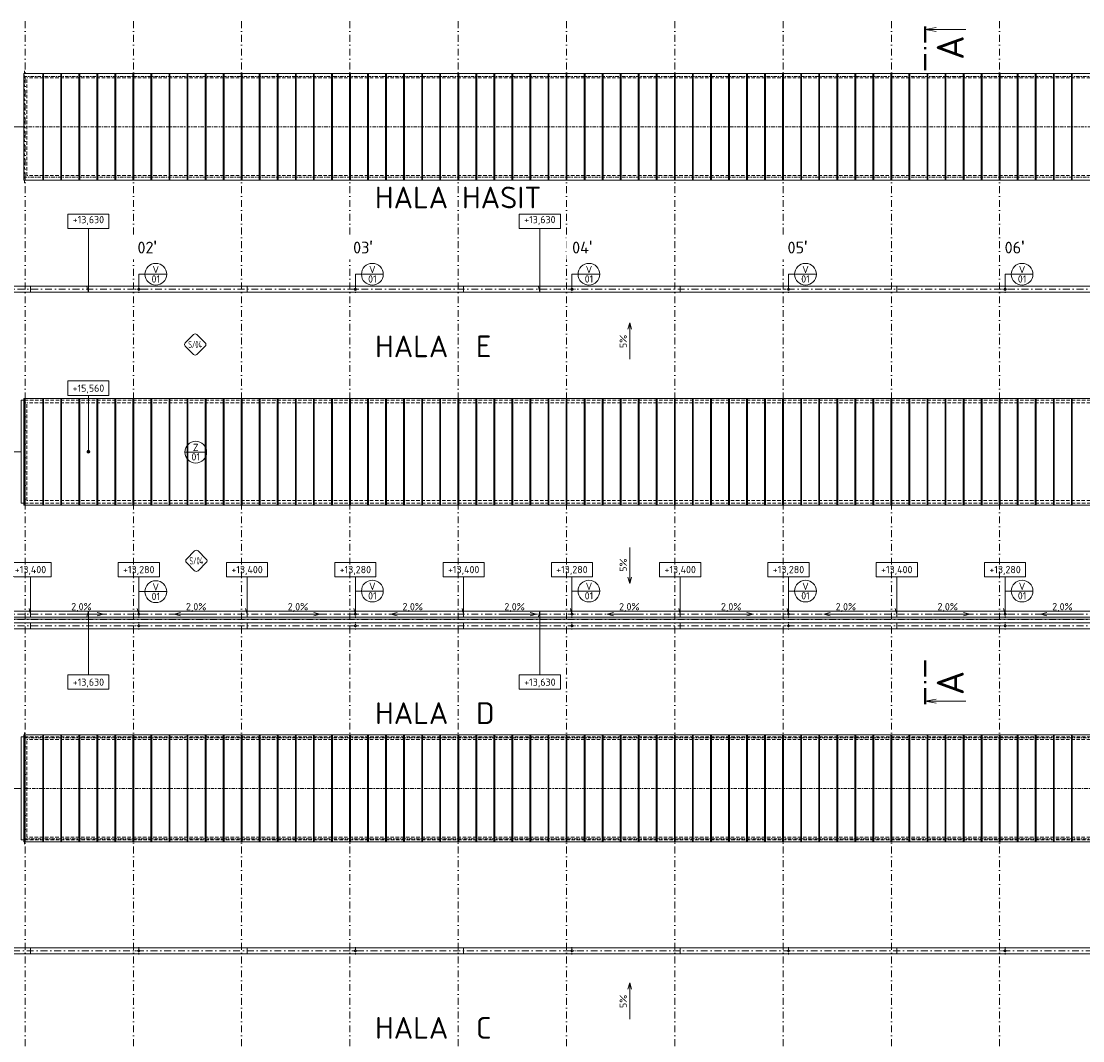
# Model space of a CAD drawing. Header units: millimetres. Extents: x -916886 to 3713765, y -2985421 to 1675785.
# Tile 91 of 256: x 11786 to 70605, y 208314 to 264800. Entities that reach past the tile are written whole.
import ezdxf
from ezdxf.enums import TextEntityAlignment as Align

# ---------------------------------------------------------------- set-up
doc = ezdxf.new("R2010")
doc.units = ezdxf.units.MM
for name, pattern in [('CENTERX2', [101.6, 63.5, -12.7, 12.7, -12.7]), ('DASHDOT', [25.4, 12.7, -6.35, 0, -6.35]), ('ČÁRKOVANÁ', [19.05, 12.7, -6.35])]:
    doc.linetypes.add(name, pattern=pattern)
for name, color, linetype, lineweight in [('A99_N_kce-pohl', 1, 'Continuous', 9), ('A99_N_koty-vysk', 160, 'Continuous', 9), ('A99_N_txt-popis-200', 240, 'Continuous', 5), ('A99_N_znaceni 200', 5, 'Continuous', 5), ('A99_S_kce-demolice', 30, 'Continuous', 20), ('A99_S_kce-pohl', 7, 'Continuous', 5), ('A99_S_osy', 1, 'CENTERX2', 5)]:
    doc.layers.add(name, color=color, linetype=linetype, lineweight=lineweight)
doc.styles.add('A99_kota', font='isocpeur.ttf', dxfattribs={"height": 2})
doc.styles.add('A99_popis', font='isocpeur.ttf')
doc.styles.add('ad_popis 100', font='isocpeur.ttf', dxfattribs={"height": 200})

# ---------------------------------------------------------------- blocks, each defined once
blk = doc.blocks.new('*U51')
at = {"color": 0, "linetype": 'ByBlock'}
blk.add_line((5.7, -4), (5.7, -19.6), dxfattribs=at)
blk.add_lwpolyline([(0, -4), (11.4, -4), (11.4, 0), (0, 0)], close=True, dxfattribs=at)
at = {"color": 0, "linetype": 'ByBlock', "ltscale": 200, "const_width": 0.5}
blk.add_lwpolyline([(5.7, -19.85, -1), (5.7, -19.35, -1)], format="xyb", close=True, dxfattribs=at)
at = {"color": 0, "linetype": 'ByBlock', "style": 'A99_kota'}
for tag, p in [('VYSKA', (5.7, -2.24)), ('VYSKA_POPIS1', (5.7, -6.04)), ('VYSKA_POPIS2', (5.9, -9.54)), ('VYSKA_POPIS3', (5.9, -13.04))]:
    blk.add_attdef(tag, text='', height=2, dxfattribs=at).set_placement(p, align=Align.MIDDLE)
blk = doc.blocks.new('*U64')
at = {"color": 0, "linetype": 'ByBlock'}
for p, q in [((5.7, -4), (5.7, -14.35)), ((5.7, -14.35), (5.29, -12.8))]:
    blk.add_line(p, q, dxfattribs=at)
blk.add_lwpolyline([(0, -4), (11.4, -4), (11.4, 0), (0, 0)], close=True, dxfattribs=at)
at = {"color": 0, "linetype": 'ByBlock', "style": 'A99_kota'}
for tag, p in [('VYSKA', (5.7, -2.24)), ('VYSKA_POPIS1', (5.7, -6.04)), ('VYSKA_POPIS2', (5.9, -9.54)), ('VYSKA_POPIS3', (5.9, -13.04))]:
    blk.add_attdef(tag, text='', height=2, dxfattribs=at).set_placement(p, align=Align.MIDDLE)
blk = doc.blocks.new('*U496')
at = {"color": 0, "linetype": 'ByBlock'}
for p, q in [((5.7, 17.65), (5.29, 16.1)), ((5.7, 0), (5.7, 17.65))]:
    blk.add_line(p, q, dxfattribs=at)
blk.add_lwpolyline([(0, -4), (11.4, -4), (11.4, 0), (0, 0)], close=True, dxfattribs=at)
at = {"color": 0, "linetype": 'ByBlock', "style": 'A99_kota'}
for tag, p in [('VYSKA', (5.7, -2.24)), ('VYSKA_POPIS1', (5.7, -6.04)), ('VYSKA_POPIS2', (5.9, -9.54)), ('VYSKA_POPIS3', (5.9, -13.04))]:
    blk.add_attdef(tag, text='', height=2, dxfattribs=at).set_placement(p, align=Align.MIDDLE)
blk = doc.blocks.new('*U96')
at = {"color": 0}
for p, q in [((-0.72, 4.14), (-4.15, 0.71)), ((4.14, 0.71), (0.71, 4.14)), ((-4.15, -0.72), (-0.72, -4.15)), ((0.71, -4.15), (4.14, -0.72))]:
    blk.add_line(p, q, dxfattribs=at)
for centre, start, end in [((0, 3.42), 45, 135), ((-3.43, 0), 135, 225), ((3.42, 0), 315, 45), ((0, -3.43), 225, 315)]:
    blk.add_arc(centre, 1.01, start, end, dxfattribs=at)
at = {"color": 0, "linetype": 'ByBlock', "style": 'A99_popis', "width": 0.953108}
blk.add_attdef('SKLADBA', text='', height=3, rotation=0.0103, dxfattribs=at).set_placement((-2.86, -1.51), (2.86, -1.5), align=Align.FIT)
blk = doc.blocks.new('*U20')
at = {"color": 0, "linetype": 'ByBlock'}
blk.add_line((-3.02, 0), (3.02, 0), dxfattribs=at)
blk.add_circle((0, 0), 3.02, dxfattribs=at)
at = {"color": 0, "linetype": 'ByBlock', "style": 'A99_popis'}
for tag, p in [('KATEGORIE', (0, 1.31)), ('PRVEK', (0, -1.3))]:
    blk.add_attdef(tag, text='', height=2, dxfattribs=at).set_placement(p, align=Align.MIDDLE_CENTER)
blk = doc.blocks.new('*U520')
at = {"color": 0, "linetype": 'ByBlock'}
for p, q in [((-11.27, 0), (-11.27, -11.25)), ((174.74, 0), (174.74, -11.25))]:
    blk.add_line(p, q, dxfattribs=at)
at = {"color": 0, "linetype": 'ByBlock', "const_width": 0.63}
for points in [[(-12.15, 0), (-7.65, 0)], [(-6.39, 0), (-5.76, 0)], [(-4.5, 0), (0, 0)], [(167.98, 0), (163.48, 0)], [(169.87, 0), (169.24, 0)], [(175.62, 0), (171.13, 0)]]:
    blk.add_lwpolyline(points, dxfattribs=at)
at = {"color": 0, "linetype": 'ByBlock'}
for points in [[(-11.82, -3.1), (-11.27, 0), (-10.72, -3.1)], [(175.29, -3.1), (174.74, 0), (174.2, -3.1)]]:
    blk.add_lwpolyline(points, dxfattribs=at)
at = {"color": 0, "linetype": 'ByBlock', "style": 'A99_popis'}
blk.add_attdef('OZNŘ_1K', (-9.63, -10.73), '', height=5, dxfattribs=at)
at = {"color": 0, "linetype": 'ByBlock', "style": 'A99_popis', "flags": 12}
blk.add_attdef('OZNŘ_2K', text='', height=5, dxfattribs=at).set_placement((173.11, -10.73), align=Align.RIGHT)

msp = doc.modelspace()

# ---------------------------------------------------------------- linework, layer by layer
at = {"layer": 'A99_N_kce-pohl', "linetype": 'Continuous', "lineweight": 5}
for p, q in [((12005, 237995), (12005, 243905)), ((12975, 237995), (12975, 243905)), ((13025, 237995), (13025, 243905)), ((13975, 237995), (13975, 243905)), ((14025, 237995), (14025, 243905)), ((14975, 237995), (14975, 243905)), ((15025, 237995), (15025, 243905)), ((15975, 237995), (15975, 243905)), ((16025, 237995), (16025, 243905)), ((16975, 237995), (16975, 243905)), ((17025, 237995), (17025, 243905)), ((17975, 237995), (17975, 243905)), ((18025, 237995), (18025, 243905)), ((18975, 237995), (18975, 243905)), ((19025, 237995), (19025, 243905)), ((19975, 237995), (19975, 243905)), ((20025, 237995), (20025, 243905)), ((20975, 237995), (20975, 243905)), ((21025, 237995), (21025, 243905)), ((21975, 237995), (21975, 243905)), ((22025, 237995), (22025, 243905)), ((22975, 237995), (22975, 243905)), ((23025, 237995), (23025, 243905)), ((23975, 237995), (23975, 243905)), ((24025, 237995), (24025, 243905)), ((24975, 237995), (24975, 243905)), ((25025, 237995), (25025, 243905)), ((25975, 237995), (25975, 243905)), ((26025, 237995), (26025, 243905)), ((26975, 237995), (26975, 243905)), ((27025, 237995), (27025, 243905)), ((27975, 237995), (27975, 243905)), ((28025, 237995), (28025, 243905)), ((28975, 237995), (28975, 243905)), ((29025, 237995), (29025, 243905)), ((29975, 237995), (29975, 243905)), ((30025, 237995), (30025, 243905)), ((30975, 237995), (30975, 243905)), ((31025, 237995), (31025, 243905)), ((31975, 237995), (31975, 243905)), ((32025, 237995), (32025, 243905)), ((32975, 237995), (32975, 243905)), ((33025, 237995), (33025, 243905)), ((33975, 237995), (33975, 243905)), ((34025, 237995), (34025, 243905)), ((34975, 237995), (34975, 243905)), ((35025, 237995), (35025, 243905)), ((35975, 237995), (35975, 243905)), ((36025, 237995), (36025, 243905)), ((36975, 237995), (36975, 243905)), ((37025, 237995), (37025, 243905)), ((37975, 237995), (37975, 243905)), ((38025, 237995), (38025, 243905)), ((38975, 237995), (38975, 243905)), ((39025, 237995), (39025, 243905)), ((39975, 237995), (39975, 243905)), ((40025, 237995), (40025, 243905)), ((40975, 237995), (40975, 243905)), ((41025, 237995), (41025, 243905)), ((41975, 237995), (41975, 243905)), ((42025, 237995), (42025, 243905)), ((42975, 237995), (42975, 243905)), ((43025, 237995), (43025, 243905)), ((43975, 237995), (43975, 243905)), ((44025, 237995), (44025, 243905)), ((44975, 237995), (44975, 243905)), ((45025, 237995), (45025, 243905)), ((45975, 237995), (45975, 243905)), ((46025, 237995), (46025, 243905)), ((46975, 237995), (46975, 243905)), ((47025, 237995), (47025, 243905)), ((47975, 237995), (47975, 243905)), ((48025, 237995), (48025, 243905)), ((48975, 237995), (48975, 243905)), ((49025, 237995), (49025, 243905)), ((49975, 237995), (49975, 243905)), ((50025, 237995), (50025, 243905)), ((50975, 237995), (50975, 243905)), ((51025, 237995), (51025, 243905)), ((51975, 237995), (51975, 243905)), ((52025, 237995), (52025, 243905)), ((52975, 237995), (52975, 243905)), ((53025, 237995), (53025, 243905)), ((53975, 237995), (53975, 243905)), ((54025, 237995), (54025, 243905)), ((54975, 237995), (54975, 243905)), ((55025, 237995), (55025, 243905)), ((55975, 237995), (55975, 243905)), ((56025, 237995), (56025, 243905)), ((56975, 237995), (56975, 243905)), ((57025, 237995), (57025, 243905)), ((57975, 237995), (57975, 243905)), ((58025, 237995), (58025, 243905)), ((58975, 237995), (58975, 243905)), ((59025, 237995), (59025, 243905)), ((59975, 237995), (59975, 243905)), ((60025, 237995), (60025, 243905)), ((60975, 237995), (60975, 243905)), ((61025, 237995), (61025, 243905)), ((61975, 237995), (61975, 243905)), ((62025, 237995), (62025, 243905)), ((62975, 237995), (62975, 243905)), ((63025, 237995), (63025, 243905)), ((63975, 237995), (63975, 243905)), ((64025, 237995), (64025, 243905)), ((64975, 237995), (64975, 243905)), ((65025, 237995), (65025, 243905)), ((65975, 237995), (65975, 243905)), ((66025, 237995), (66025, 243905)), ((66975, 237995), (66975, 243905)), ((67025, 237995), (67025, 243905)), ((67975, 237995), (67975, 243905)), ((68025, 237995), (68025, 243905)), ((68975, 237995), (68975, 243905)), ((69025, 237995), (69025, 243905)), ((69975, 237995), (69975, 243905)), ((70025, 237995), (70025, 243905))]:
    msp.add_line(p, q, dxfattribs=at)
at = {"layer": 'A99_N_kce-pohl', "color": 7, "linetype": 'Continuous', "lineweight": 9}
for p, q in [((12005, 219345), (12005, 225255)), ((12975, 219345), (12975, 225255)), ((13025, 219345), (13025, 225255)), ((13975, 219345), (13975, 225255)), ((14025, 219345), (14025, 225255)), ((14975, 219345), (14975, 225255)), ((15025, 219345), (15025, 225255)), ((15975, 219345), (15975, 225255)), ((16025, 219345), (16025, 225255)), ((16975, 219345), (16975, 225255)), ((17025, 219345), (17025, 225255)), ((17975, 219345), (17975, 225255)), ((18025, 219345), (18025, 225255)), ((18975, 219345), (18975, 225255)), ((19025, 219345), (19025, 225255)), ((19975, 219345), (19975, 225255)), ((20025, 219345), (20025, 225255)), ((20975, 219345), (20975, 225255)), ((21025, 219345), (21025, 225255)), ((21975, 219345), (21975, 225255)), ((22025, 219345), (22025, 225255)), ((22975, 219345), (22975, 225255)), ((23025, 219345), (23025, 225255)), ((23975, 219345), (23975, 225255)), ((24025, 219345), (24025, 225255)), ((24975, 219345), (24975, 225255)), ((25025, 219345), (25025, 225255)), ((25975, 219345), (25975, 225255)), ((26025, 219345), (26025, 225255)), ((26975, 219345), (26975, 225255)), ((27025, 219345), (27025, 225255)), ((27975, 219345), (27975, 225255)), ((28025, 219345), (28025, 225255)), ((28975, 219345), (28975, 225255)), ((29025, 219345), (29025, 225255)), ((29975, 219345), (29975, 225255)), ((30025, 219345), (30025, 225255)), ((30975, 219345), (30975, 225255)), ((31025, 219345), (31025, 225255)), ((31975, 219345), (31975, 225255)), ((32025, 219345), (32025, 225255)), ((32975, 219345), (32975, 225255)), ((33025, 219345), (33025, 225255)), ((33975, 219345), (33975, 225255)), ((34025, 219345), (34025, 225255)), ((34975, 219345), (34975, 225255)), ((35025, 219345), (35025, 225255)), ((35975, 219345), (35975, 225255)), ((36025, 219345), (36025, 225255)), ((36975, 219345), (36975, 225255)), ((37025, 219345), (37025, 225255)), ((37975, 219345), (37975, 225255)), ((38025, 219345), (38025, 225255)), ((38975, 219345), (38975, 225255)), ((39025, 219345), (39025, 225255)), ((39975, 219345), (39975, 225255)), ((40025, 219345), (40025, 225255)), ((40975, 219345), (40975, 225255)), ((41025, 219345), (41025, 225255)), ((41975, 219345), (41975, 225255)), ((42025, 219345), (42025, 225255)), ((42975, 219345), (42975, 225255)), ((43025, 219345), (43025, 225255)), ((43975, 219345), (43975, 225255)), ((44025, 219345), (44025, 225255)), ((44975, 219345), (44975, 225255)), ((45025, 219345), (45025, 225255)), ((45975, 219345), (45975, 225255)), ((46025, 219345), (46025, 225255)), ((46975, 219345), (46975, 225255)), ((47025, 219345), (47025, 225255)), ((47975, 219345), (47975, 225255)), ((48025, 219345), (48025, 225255)), ((48975, 219345), (48975, 225255)), ((49025, 219345), (49025, 225255)), ((49975, 219345), (49975, 225255)), ((50025, 219345), (50025, 225255)), ((50975, 219345), (50975, 225255)), ((51025, 219345), (51025, 225255)), ((51975, 219345), (51975, 225255)), ((52025, 219345), (52025, 225255)), ((52975, 219345), (52975, 225255)), ((53025, 219345), (53025, 225255)), ((53975, 219345), (53975, 225255)), ((54025, 219345), (54025, 225255)), ((54975, 219345), (54975, 225255)), ((55025, 219345), (55025, 225255)), ((55975, 219345), (55975, 225255)), ((56025, 219345), (56025, 225255)), ((56975, 219345), (56975, 225255)), ((57025, 219345), (57025, 225255)), ((57975, 219345), (57975, 225255)), ((58025, 219345), (58025, 225255)), ((58975, 219345), (58975, 225255)), ((59025, 219345), (59025, 225255)), ((59975, 219345), (59975, 225255)), ((60025, 219345), (60025, 225255)), ((60975, 219345), (60975, 225255)), ((61025, 219345), (61025, 225255)), ((61975, 219345), (61975, 225255)), ((62025, 219345), (62025, 225255)), ((62975, 219345), (62975, 225255)), ((63025, 219345), (63025, 225255)), ((63975, 219345), (63975, 225255)), ((64025, 219345), (64025, 225255)), ((64975, 219345), (64975, 225255)), ((65025, 219345), (65025, 225255)), ((65975, 219345), (65975, 225255)), ((66025, 219345), (66025, 225255)), ((66975, 219345), (66975, 225255)), ((67025, 219345), (67025, 225255)), ((67975, 219345), (67975, 225255)), ((68025, 219345), (68025, 225255)), ((68975, 219345), (68975, 225255)), ((69025, 219345), (69025, 225255)), ((69975, 219345), (69975, 225255)), ((70025, 219345), (70025, 225255))]:
    msp.add_line(p, q, dxfattribs=at)
at = {"layer": 'A99_N_kce-pohl', "linetype": 'Continuous', "ltscale": 25}
for points in [[(150690, 250115), (150690, 249785), (6000, 249785), (6000, 250115)], [(150690, 231785), (150690, 232115), (6000, 232115), (6000, 231785)]]:
    msp.add_lwpolyline(points, close=True, dxfattribs=at)
at = {"layer": 'A99_N_kce-pohl', "color": 1, "linetype": 'Continuous', "lineweight": 5}
for points in [[(12300, 249775), (12300, 250105)], [(24300, 249775), (24300, 250105)], [(36300, 249775), (36300, 250105)], [(48300, 249775), (48300, 250105)], [(60300, 249775), (60300, 250105)], [(12300, 231775), (12300, 232105)], [(24300, 231775), (24300, 232105)], [(36300, 231775), (36300, 232105)], [(48300, 231775), (48300, 232105)], [(60300, 231775), (60300, 232105)]]:
    msp.add_lwpolyline(points, dxfattribs=at)
at = {"layer": 'A99_N_kce-pohl', "linetype": 'DASHDOT', "lineweight": 5, "ltscale": 5}
for points in [[(18300, 249750), (18300, 250150)], [(30300, 249750), (30300, 250150)], [(42300, 249750), (42300, 250150)], [(54300, 249750), (54300, 250150)], [(66300, 249750), (66300, 250150)], [(18100, 249950), (18500, 249950)], [(30100, 249950), (30500, 249950)], [(42100, 249950), (42500, 249950)], [(54100, 249950), (54500, 249950)], [(66100, 249950), (66500, 249950)], [(18100, 231950), (18500, 231950)], [(18300, 231750), (18300, 232150)], [(30100, 231950), (30500, 231950)], [(30300, 231750), (30300, 232150)], [(42100, 231950), (42500, 231950)], [(42300, 231750), (42300, 232150)], [(54100, 231950), (54500, 231950)], [(54300, 231750), (54300, 232150)], [(66100, 231950), (66500, 231950)], [(66300, 231750), (66300, 232150)]]:
    msp.add_lwpolyline(points, dxfattribs=at)
at = {"layer": 'A99_N_kce-pohl', "linetype": 'ČÁRKOVANÁ', "lineweight": 5, "ltscale": 15}
for points in [[(144760, 243805), (11790, 243805)], [(144450, 243655.3), (12100, 243655.3)], [(12100, 238244.7), (12100, 243655.3)], [(144450, 238244.7), (12100, 238244.7)], [(144760, 238095), (11790, 238095)]]:
    msp.add_lwpolyline(points, dxfattribs=at)
at = {"layer": 'A99_N_kce-pohl', "linetype": 'Continuous', "lineweight": 5}
for points in [[(11790, 238095), (11790, 243805)], [(11955, 237995), (11955, 243905)], [(12975, 241325), (12975, 241145)], [(13025, 241325), (13025, 241145)], [(13975, 241325), (13975, 241145)], [(14025, 241325), (14025, 241145)], [(15975, 241325), (15975, 241145)], [(16025, 241325), (16025, 241145)], [(17975, 241320), (17975, 241140)], [(18025, 241320), (18025, 241140)], [(18975, 241325), (18975, 241145)], [(19025, 241325), (19025, 241145)], [(19975, 241325), (19975, 241145)], [(20025, 241325), (20025, 241145)], [(20975, 241325), (20975, 241145)], [(21025, 241325), (21025, 241145)], [(21975, 241325), (21975, 241145)], [(22025, 241325), (22025, 241145)], [(22975, 241325), (22975, 241145)], [(23025, 241325), (23025, 241145)], [(23975, 241325), (23975, 241145)], [(24025, 241325), (24025, 241145)], [(24975, 241325), (24975, 241145)], [(25025, 241325), (25025, 241145)], [(25975, 241325), (25975, 241145)], [(26025, 241325), (26025, 241145)], [(26975, 241325), (26975, 241145)], [(27025, 241325), (27025, 241145)], [(27975, 241325), (27975, 241145)], [(28025, 241325), (28025, 241145)], [(28975, 241325), (28975, 241145)], [(29025, 241325), (29025, 241145)], [(29975, 241325), (29975, 241145)], [(30025, 241325), (30025, 241145)], [(30975, 241325), (30975, 241145)], [(31025, 241325), (31025, 241145)], [(31975, 241325), (31975, 241145)], [(32025, 241325), (32025, 241145)], [(32975, 241325), (32975, 241145)], [(33025, 241325), (33025, 241145)], [(33975, 241325), (33975, 241145)], [(34025, 241325), (34025, 241145)], [(34975, 241325), (34975, 241145)], [(35025, 241325), (35025, 241145)], [(35975, 241325), (35975, 241145)], [(36025, 241325), (36025, 241145)], [(36975, 241325), (36975, 241145)], [(37025, 241325), (37025, 241145)], [(37975, 241325), (37975, 241145)], [(38025, 241325), (38025, 241145)], [(38975, 241325), (38975, 241145)], [(39025, 241325), (39025, 241145)], [(39975, 241325), (39975, 241145)], [(40025, 241325), (40025, 241145)], [(40975, 241325), (40975, 241145)], [(41025, 241325), (41025, 241145)], [(41975, 241325), (41975, 241145)], [(42025, 241325), (42025, 241145)], [(42975, 241325), (42975, 241145)], [(43025, 241325), (43025, 241145)], [(43975, 241325), (43975, 241145)], [(44025, 241325), (44025, 241145)], [(44975, 241325), (44975, 241145)], [(45025, 241325), (45025, 241145)], [(45975, 241325), (45975, 241145)], [(46025, 241325), (46025, 241145)], [(46975, 241325), (46975, 241145)], [(47025, 241325), (47025, 241145)], [(47975, 241325), (47975, 241145)], [(48025, 241325), (48025, 241145)], [(48975, 241325), (48975, 241145)], [(49025, 241325), (49025, 241145)], [(49975, 241325), (49975, 241145)], [(50025, 241325), (50025, 241145)], [(50975, 241325), (50975, 241145)], [(51025, 241325), (51025, 241145)], [(51975, 241325), (51975, 241145)], [(52025, 241325), (52025, 241145)], [(52975, 241325), (52975, 241145)], [(53025, 241325), (53025, 241145)], [(53975, 241325), (53975, 241145)], [(54025, 241325), (54025, 241145)], [(54975, 241325), (54975, 241145)], [(55025, 241325), (55025, 241145)], [(55975, 241325), (55975, 241145)], [(56025, 241325), (56025, 241145)], [(56975, 241325), (56975, 241145)], [(57025, 241325), (57025, 241145)], [(57975, 241325), (57975, 241145)], [(58025, 241325), (58025, 241145)], [(58975, 241325), (58975, 241145)], [(59025, 241325), (59025, 241145)], [(59975, 241325), (59975, 241145)], [(60025, 241325), (60025, 241145)], [(60975, 241325), (60975, 241145)], [(61025, 241325), (61025, 241145)], [(61975, 241325), (61975, 241145)], [(62025, 241325), (62025, 241145)], [(62975, 241325), (62975, 241145)], [(63025, 241325), (63025, 241145)], [(63975, 241325), (63975, 241145)], [(64025, 241325), (64025, 241145)], [(64975, 241325), (64975, 241145)], [(65025, 241325), (65025, 241145)], [(65975, 241325), (65975, 241145)], [(66025, 241325), (66025, 241145)], [(66975, 241325), (66975, 241145)], [(67025, 241325), (67025, 241145)], [(67975, 241325), (67975, 241145)], [(68025, 241325), (68025, 241145)], [(68975, 241325), (68975, 241145)], [(69025, 241325), (69025, 241145)], [(69975, 241325), (69975, 241145)], [(70025, 241325), (70025, 241145)], [(11790, 240950), (5860, 240950)]]:
    msp.add_lwpolyline(points, dxfattribs=at)
msp.add_lwpolyline([(11930, 243905), (144620, 243905), (144620, 237995), (11930, 237995)], close=True, dxfattribs=at)
at = {"layer": 'A99_N_kce-pohl', "linetype": 'ČÁRKOVANÁ', "lineweight": 5, "ltscale": 3}
for points in [[(14975, 241325), (14975, 241145)], [(15025, 241325), (15025, 241145)], [(16975, 241325), (16975, 241145)], [(17025, 241325), (17025, 241145)]]:
    msp.add_lwpolyline(points, dxfattribs=at)
at = {"layer": 'A99_N_kce-pohl', "color": 7, "linetype": 'Continuous', "ltscale": 25}
for points in [[(138440, 231135), (138440, 231465), (6000, 231465), (6000, 231135)], [(150690, 213135), (150690, 213465), (6000, 213465), (6000, 213135)]]:
    msp.add_lwpolyline(points, close=True, dxfattribs=at)
at = {"layer": 'A99_N_kce-pohl', "color": 7, "linetype": 'Continuous', "lineweight": 5}
for points in [[(12300, 231135), (12300, 231465)], [(24300, 231135), (24300, 231465)], [(36300, 231135), (36300, 231465)], [(36300, 231135), (36300, 231465)], [(48300, 231135), (48300, 231465)], [(60300, 231135), (60300, 231465)], [(12300, 213135), (12300, 213465)], [(24300, 213135), (24300, 213465)], [(36300, 213135), (36300, 213465)], [(36300, 213135), (36300, 213465)], [(48300, 213135), (48300, 213465)], [(60300, 213135), (60300, 213465)]]:
    msp.add_lwpolyline(points, dxfattribs=at)
at = {"layer": 'A99_N_kce-pohl', "color": 7, "linetype": 'DASHDOT', "lineweight": 5, "ltscale": 5}
for points in [[(18100, 231300), (18500, 231300)], [(18300, 231100), (18300, 231500)], [(30100, 231300), (30500, 231300)], [(30300, 231100), (30300, 231500)], [(42100, 231300), (42500, 231300)], [(42300, 231100), (42300, 231500)], [(54100, 231300), (54500, 231300)], [(54300, 231100), (54300, 231500)], [(66100, 231300), (66500, 231300)], [(66300, 231100), (66300, 231500)], [(18100, 213300), (18500, 213300)], [(18300, 213100), (18300, 213500)], [(30100, 213300), (30500, 213300)], [(30300, 213100), (30300, 213500)], [(42100, 213300), (42500, 213300)], [(42300, 213100), (42300, 213500)], [(54100, 213300), (54500, 213300)], [(54300, 213100), (54300, 213500)], [(66100, 213300), (66500, 213300)], [(66300, 213100), (66300, 213500)]]:
    msp.add_lwpolyline(points, dxfattribs=at)
at = {"layer": 'A99_N_kce-pohl', "color": 7, "linetype": 'ČÁRKOVANÁ', "lineweight": 9, "ltscale": 15}
for points in [[(132760, 225155), (11790, 225155)], [(132450, 225005.3), (12100, 225005.3)], [(12100, 219594.7), (12100, 225005.3)], [(132760, 219445), (11790, 219445)], [(132450, 219594.7), (12100, 219594.7)]]:
    msp.add_lwpolyline(points, dxfattribs=at)
at = {"layer": 'A99_N_kce-pohl', "color": 7, "linetype": 'Continuous', "lineweight": 9}
for points in [[(11790, 219445), (11790, 225155)], [(11955, 219345), (11955, 225255)], [(12975, 222675), (12975, 222495)], [(13025, 222675), (13025, 222495)], [(13975, 222675), (13975, 222495)], [(14025, 222675), (14025, 222495)], [(15975, 222675), (15975, 222495)], [(16025, 222675), (16025, 222495)], [(17975, 222670), (17975, 222490)], [(18025, 222670), (18025, 222490)], [(18975, 222675), (18975, 222495)], [(19025, 222675), (19025, 222495)], [(19975, 222675), (19975, 222495)], [(20025, 222675), (20025, 222495)], [(20975, 222675), (20975, 222495)], [(21025, 222675), (21025, 222495)], [(21975, 222675), (21975, 222495)], [(22025, 222675), (22025, 222495)], [(22975, 222675), (22975, 222495)], [(23025, 222675), (23025, 222495)], [(23975, 222675), (23975, 222495)], [(24025, 222675), (24025, 222495)], [(24975, 222675), (24975, 222495)], [(25025, 222675), (25025, 222495)], [(25975, 222675), (25975, 222495)], [(26025, 222675), (26025, 222495)], [(26975, 222675), (26975, 222495)], [(27025, 222675), (27025, 222495)], [(27975, 222675), (27975, 222495)], [(28025, 222675), (28025, 222495)], [(28975, 222675), (28975, 222495)], [(29025, 222675), (29025, 222495)], [(29975, 222675), (29975, 222495)], [(30025, 222675), (30025, 222495)], [(30975, 222675), (30975, 222495)], [(31025, 222675), (31025, 222495)], [(31975, 222675), (31975, 222495)], [(32025, 222675), (32025, 222495)], [(32975, 222675), (32975, 222495)], [(33025, 222675), (33025, 222495)], [(33975, 222675), (33975, 222495)], [(34025, 222675), (34025, 222495)], [(34975, 222675), (34975, 222495)], [(35025, 222675), (35025, 222495)], [(35975, 222675), (35975, 222495)], [(36025, 222675), (36025, 222495)], [(36975, 222675), (36975, 222495)], [(37025, 222675), (37025, 222495)], [(37975, 222675), (37975, 222495)], [(38025, 222675), (38025, 222495)], [(38975, 222675), (38975, 222495)], [(39025, 222675), (39025, 222495)], [(39975, 222675), (39975, 222495)], [(40025, 222675), (40025, 222495)], [(40975, 222675), (40975, 222495)], [(41025, 222675), (41025, 222495)], [(41975, 222675), (41975, 222495)], [(42025, 222675), (42025, 222495)], [(42975, 222675), (42975, 222495)], [(43025, 222675), (43025, 222495)], [(43975, 222675), (43975, 222495)], [(44025, 222675), (44025, 222495)], [(44975, 222675), (44975, 222495)], [(45025, 222675), (45025, 222495)], [(45975, 222675), (45975, 222495)], [(46025, 222675), (46025, 222495)], [(46975, 222675), (46975, 222495)], [(47025, 222675), (47025, 222495)], [(47975, 222675), (47975, 222495)], [(48025, 222675), (48025, 222495)], [(48975, 222675), (48975, 222495)], [(49025, 222675), (49025, 222495)], [(49975, 222675), (49975, 222495)], [(50025, 222675), (50025, 222495)], [(50975, 222675), (50975, 222495)], [(51025, 222675), (51025, 222495)], [(51975, 222675), (51975, 222495)], [(52025, 222675), (52025, 222495)], [(52975, 222675), (52975, 222495)], [(53025, 222675), (53025, 222495)], [(53975, 222675), (53975, 222495)], [(54025, 222675), (54025, 222495)], [(54975, 222675), (54975, 222495)], [(55025, 222675), (55025, 222495)], [(55975, 222675), (55975, 222495)], [(56025, 222675), (56025, 222495)], [(56975, 222675), (56975, 222495)], [(57025, 222675), (57025, 222495)], [(57975, 222675), (57975, 222495)], [(58025, 222675), (58025, 222495)], [(58975, 222675), (58975, 222495)], [(59025, 222675), (59025, 222495)], [(59975, 222675), (59975, 222495)], [(60025, 222675), (60025, 222495)], [(60975, 222675), (60975, 222495)], [(61025, 222675), (61025, 222495)], [(61975, 222675), (61975, 222495)], [(62025, 222675), (62025, 222495)], [(62975, 222675), (62975, 222495)], [(63025, 222675), (63025, 222495)], [(63975, 222675), (63975, 222495)], [(64025, 222675), (64025, 222495)], [(64975, 222675), (64975, 222495)], [(65025, 222675), (65025, 222495)], [(65975, 222675), (65975, 222495)], [(66025, 222675), (66025, 222495)], [(66975, 222675), (66975, 222495)], [(67025, 222675), (67025, 222495)], [(67975, 222675), (67975, 222495)], [(68025, 222675), (68025, 222495)], [(68975, 222675), (68975, 222495)], [(69025, 222675), (69025, 222495)], [(69975, 222675), (69975, 222495)], [(70025, 222675), (70025, 222495)], [(11790, 222300), (5860, 222300)]]:
    msp.add_lwpolyline(points, dxfattribs=at)
msp.add_lwpolyline([(11930, 225255), (132620, 225255), (132620, 219345), (11930, 219345)], close=True, dxfattribs=at)
at = {"layer": 'A99_N_kce-pohl', "color": 7, "linetype": 'ČÁRKOVANÁ', "lineweight": 9, "ltscale": 3}
for points in [[(14975, 222675), (14975, 222495)], [(15025, 222675), (15025, 222495)], [(16975, 222675), (16975, 222495)], [(17025, 222675), (17025, 222495)]]:
    msp.add_lwpolyline(points, dxfattribs=at)
at = {"layer": 'A99_N_kce-pohl', "linetype": 'Continuous'}
for centre in [(18300, 249950), (30300, 249950), (42300, 249950), (54300, 249950), (66300, 249950), (18300, 231950), (30300, 231950), (42300, 231950), (54300, 231950), (66300, 231950)]:
    msp.add_circle(centre, 60, dxfattribs=at)
at = {"layer": 'A99_N_kce-pohl', "color": 7, "linetype": 'Continuous'}
for centre in [(18300, 231300), (30300, 231300), (42300, 231300), (54300, 231300), (66300, 231300), (18300, 213300), (30300, 213300), (42300, 213300), (54300, 213300), (66300, 213300)]:
    msp.add_circle(centre, 60, dxfattribs=at)
at = {"layer": 'A99_N_koty-vysk'}
for points in [[(45500, 248083), (45400, 247733)], [(45500, 248083), (45500, 246083)], [(45500, 248083), (45600, 247733)], [(45500, 233647), (45500, 235647)], [(45500, 233647), (45400, 233997)], [(45500, 233647), (45600, 233997)], [(16340, 231950), (14340, 231950)], [(16340, 231950), (15990, 232050)], [(16340, 231950), (15990, 231850)], [(20260, 231950), (20610, 232050)], [(20260, 231950), (22260, 231950)], [(20260, 231950), (20610, 231850)], [(28340, 231950), (26340, 231950)], [(28340, 231950), (27990, 232050)], [(28340, 231950), (27990, 231850)], [(32260, 231950), (32610, 232050)], [(32260, 231950), (32610, 232050)], [(32260, 231950), (34260, 231950)], [(32260, 231950), (32610, 231850)], [(32260, 231950), (34260, 231950)], [(32260, 231950), (32610, 231850)], [(40340, 231950), (38340, 231950)], [(40340, 231950), (38340, 231950)], [(40340, 231950), (39990, 232050)], [(40340, 231950), (39990, 232050)], [(40340, 231950), (39990, 231850)], [(40340, 231950), (39990, 231850)], [(44260, 231950), (44610, 232050)], [(44260, 231950), (46260, 231950)], [(44260, 231950), (44610, 231850)], [(52340, 231950), (50340, 231950)], [(52340, 231950), (51990, 232050)], [(52340, 231950), (51990, 231850)], [(56260, 231950), (56610, 232050)], [(56260, 231950), (58260, 231950)], [(56260, 231950), (56610, 231850)], [(64340, 231950), (62340, 231950)], [(64340, 231950), (63990, 232050)], [(64340, 231950), (63990, 231850)], [(68260, 231950), (68610, 232050)], [(68260, 231950), (70260, 231950)], [(68260, 231950), (68610, 231850)], [(45500, 211518), (45400, 211168)], [(45500, 211518), (45500, 209518)], [(45500, 211518), (45600, 211168)]]:
    msp.add_lwpolyline(points, dxfattribs=at)
at = {"layer": 'A99_N_znaceni 200'}
for points in [[(18638.5, 250780), (18300, 250780)], [(18300, 249950), (18300, 250780)], [(30638.5, 250780), (30300, 250780)], [(30300, 249950), (30300, 250780)], [(42638.5, 250780), (42300, 250780)], [(42300, 249950), (42300, 250780)], [(54638.5, 250780), (54300, 250780)], [(54300, 249950), (54300, 250780)], [(66638.5, 250780), (66300, 250780)], [(66300, 249950), (66300, 250780)], [(18638.5, 233196.1), (18300, 233196.1)], [(18300, 232366.1), (18300, 233196.1)], [(30638.5, 233230), (30300, 233230)], [(30300, 232400), (30300, 233230)], [(42638.5, 233230), (42300, 233230)], [(42300, 232400), (42300, 233230)], [(54638.5, 233230), (54300, 233230)], [(54300, 232400), (54300, 233230)], [(66638.5, 233230), (66300, 233230)], [(66300, 232400), (66300, 233230)]]:
    msp.add_lwpolyline(points, dxfattribs=at)
at = {"layer": 'A99_S_kce-demolice', "color": 7, "linetype": 'Continuous', "lineweight": 9}
for p, q in [((12975, 255995), (12975, 261905)), ((13025, 255995), (13025, 261905)), ((13975, 255995), (13975, 261905)), ((14025, 255995), (14025, 261905)), ((14975, 255995), (14975, 261905)), ((15025, 255995), (15025, 261905)), ((15975, 255995), (15975, 261905)), ((16025, 255995), (16025, 261905)), ((16975, 255995), (16975, 261905)), ((17025, 255995), (17025, 261905)), ((17975, 255995), (17975, 261905)), ((18025, 255995), (18025, 261905)), ((18975, 255995), (18975, 261905)), ((19025, 255995), (19025, 261905)), ((19975, 255995), (19975, 261905)), ((20025, 255995), (20025, 261905)), ((20975, 255995), (20975, 261905)), ((21025, 255995), (21025, 261905)), ((21975, 255995), (21975, 261905)), ((22025, 255995), (22025, 261905)), ((22975, 255995), (22975, 261905)), ((23025, 255995), (23025, 261905)), ((23975, 255995), (23975, 261905)), ((24025, 255995), (24025, 261905)), ((24975, 255995), (24975, 261905)), ((25025, 255995), (25025, 261905)), ((25975, 255995), (25975, 261905)), ((26025, 255995), (26025, 261905)), ((26975, 255995), (26975, 261905)), ((27025, 255995), (27025, 261905)), ((27975, 255995), (27975, 261905)), ((28025, 255995), (28025, 261905)), ((28975, 255995), (28975, 261905)), ((29025, 255995), (29025, 261905)), ((29975, 255995), (29975, 261905)), ((30025, 255995), (30025, 261905)), ((30975, 255995), (30975, 261905)), ((31025, 255995), (31025, 261905)), ((31975, 255995), (31975, 261905)), ((32025, 255995), (32025, 261905)), ((32975, 255995), (32975, 261905)), ((33025, 255995), (33025, 261905)), ((33975, 255995), (33975, 261905)), ((34025, 255995), (34025, 261905)), ((34975, 255995), (34975, 261905)), ((35025, 255995), (35025, 261905)), ((35975, 255995), (35975, 261905)), ((36025, 255995), (36025, 261905)), ((36975, 255995), (36975, 261905)), ((37025, 255995), (37025, 261905)), ((37975, 255995), (37975, 261905)), ((38025, 255995), (38025, 261905)), ((38975, 255995), (38975, 261905)), ((39025, 255995), (39025, 261905)), ((39975, 255995), (39975, 261905)), ((40025, 255995), (40025, 261905)), ((40975, 255995), (40975, 261905)), ((41025, 255995), (41025, 261905)), ((41975, 255995), (41975, 261905)), ((42025, 255995), (42025, 261905)), ((42975, 255995), (42975, 261905)), ((43025, 255995), (43025, 261905)), ((43975, 255995), (43975, 261905)), ((44025, 255995), (44025, 261905)), ((44975, 255995), (44975, 261905)), ((45025, 255995), (45025, 261905)), ((45975, 255995), (45975, 261905)), ((46025, 255995), (46025, 261905)), ((46975, 255995), (46975, 261905)), ((47025, 255995), (47025, 261905)), ((47975, 255995), (47975, 261905)), ((48025, 255995), (48025, 261905)), ((48975, 255995), (48975, 261905)), ((49025, 255995), (49025, 261905)), ((49975, 255995), (49975, 261905)), ((50025, 255995), (50025, 261905)), ((50975, 255995), (50975, 261905)), ((51025, 255995), (51025, 261905)), ((51975, 255995), (51975, 261905)), ((52025, 255995), (52025, 261905)), ((52975, 255995), (52975, 261905)), ((53025, 255995), (53025, 261905)), ((53975, 255995), (53975, 261905)), ((54025, 255995), (54025, 261905)), ((54975, 255995), (54975, 261905)), ((55025, 255995), (55025, 261905)), ((55975, 255995), (55975, 261905)), ((56025, 255995), (56025, 261905)), ((56975, 255995), (56975, 261905)), ((57025, 255995), (57025, 261905)), ((57975, 255995), (57975, 261905)), ((58025, 255995), (58025, 261905)), ((58975, 255995), (58975, 261905)), ((59025, 255995), (59025, 261905)), ((59975, 255995), (59975, 261905)), ((60025, 255995), (60025, 261905)), ((60975, 255995), (60975, 261905)), ((61025, 255995), (61025, 261905)), ((61975, 255995), (61975, 261905)), ((62025, 255995), (62025, 261905)), ((62975, 255995), (62975, 261905)), ((63025, 255995), (63025, 261905)), ((63975, 255995), (63975, 261905)), ((64025, 255995), (64025, 261905)), ((64975, 255995), (64975, 261905)), ((65025, 255995), (65025, 261905)), ((65975, 255995), (65975, 261905)), ((66025, 255995), (66025, 261905)), ((66975, 255995), (66975, 261905)), ((67025, 255995), (67025, 261905)), ((67975, 255995), (67975, 261905)), ((68025, 255995), (68025, 261905)), ((68975, 255995), (68975, 261905)), ((69025, 255995), (69025, 261905)), ((69975, 255995), (69975, 261905)), ((70025, 255995), (70025, 261905))]:
    msp.add_line(p, q, dxfattribs=at)
at = {"layer": 'A99_S_kce-demolice', "color": 7, "linetype": 'Continuous', "lineweight": 13}
msp.add_lwpolyline([(144620, 256000), (144620, 261900), (11930, 261900), (11930, 256000)], close=True, dxfattribs=at)
at = {"layer": 'A99_S_kce-demolice', "color": 7, "linetype": 'ČÁRKOVANÁ', "lineweight": 9, "ltscale": 15}
for points in [[(144450, 261655.3), (12100, 261655.3)], [(12100, 256244.7), (12100, 261655.3)], [(144450, 256244.7), (12100, 256244.7)]]:
    msp.add_lwpolyline(points, dxfattribs=at)
at = {"layer": 'A99_S_kce-demolice', "color": 7, "linetype": 'Continuous', "lineweight": 9}
for points in [[(12975, 259325), (12975, 259145)], [(13025, 259325), (13025, 259145)], [(13975, 259325), (13975, 259145)], [(14025, 259325), (14025, 259145)], [(15975, 259325), (15975, 259145)], [(16025, 259325), (16025, 259145)], [(17975, 259320), (17975, 259140)], [(18025, 259320), (18025, 259140)], [(18975, 259325), (18975, 259145)], [(19025, 259325), (19025, 259145)], [(19975, 259325), (19975, 259145)], [(20025, 259325), (20025, 259145)], [(20975, 259325), (20975, 259145)], [(21025, 259325), (21025, 259145)], [(21975, 259325), (21975, 259145)], [(22025, 259325), (22025, 259145)], [(22975, 259325), (22975, 259145)], [(23025, 259325), (23025, 259145)], [(23975, 259325), (23975, 259145)], [(24025, 259325), (24025, 259145)], [(24975, 259325), (24975, 259145)], [(25025, 259325), (25025, 259145)], [(25975, 259325), (25975, 259145)], [(26025, 259325), (26025, 259145)], [(26975, 259325), (26975, 259145)], [(27025, 259325), (27025, 259145)], [(27975, 259325), (27975, 259145)], [(28025, 259325), (28025, 259145)], [(28975, 259325), (28975, 259145)], [(29025, 259325), (29025, 259145)], [(29975, 259325), (29975, 259145)], [(30025, 259325), (30025, 259145)], [(30975, 259325), (30975, 259145)], [(31025, 259325), (31025, 259145)], [(31975, 259325), (31975, 259145)], [(32025, 259325), (32025, 259145)], [(32975, 259325), (32975, 259145)], [(33025, 259325), (33025, 259145)], [(33975, 259325), (33975, 259145)], [(34025, 259325), (34025, 259145)], [(34975, 259325), (34975, 259145)], [(35025, 259325), (35025, 259145)], [(35975, 259325), (35975, 259145)], [(36025, 259325), (36025, 259145)], [(36975, 259325), (36975, 259145)], [(37025, 259325), (37025, 259145)], [(37975, 259325), (37975, 259145)], [(38025, 259325), (38025, 259145)], [(38975, 259325), (38975, 259145)], [(39025, 259325), (39025, 259145)], [(39975, 259325), (39975, 259145)], [(40025, 259325), (40025, 259145)], [(40975, 259325), (40975, 259145)], [(41025, 259325), (41025, 259145)], [(41975, 259325), (41975, 259145)], [(42025, 259325), (42025, 259145)], [(42975, 259325), (42975, 259145)], [(43025, 259325), (43025, 259145)], [(43975, 259325), (43975, 259145)], [(44025, 259325), (44025, 259145)], [(44975, 259325), (44975, 259145)], [(45025, 259325), (45025, 259145)], [(45975, 259325), (45975, 259145)], [(46025, 259325), (46025, 259145)], [(46975, 259325), (46975, 259145)], [(47025, 259325), (47025, 259145)], [(47975, 259325), (47975, 259145)], [(48025, 259325), (48025, 259145)], [(48975, 259325), (48975, 259145)], [(49025, 259325), (49025, 259145)], [(49975, 259325), (49975, 259145)], [(50025, 259325), (50025, 259145)], [(50975, 259325), (50975, 259145)], [(51025, 259325), (51025, 259145)], [(51975, 259325), (51975, 259145)], [(52025, 259325), (52025, 259145)], [(52975, 259325), (52975, 259145)], [(53025, 259325), (53025, 259145)], [(53975, 259325), (53975, 259145)], [(54025, 259325), (54025, 259145)], [(54975, 259325), (54975, 259145)], [(55025, 259325), (55025, 259145)], [(55975, 259325), (55975, 259145)], [(56025, 259325), (56025, 259145)], [(56975, 259325), (56975, 259145)], [(57025, 259325), (57025, 259145)], [(57975, 259325), (57975, 259145)], [(58025, 259325), (58025, 259145)], [(58975, 259325), (58975, 259145)], [(59025, 259325), (59025, 259145)], [(59975, 259325), (59975, 259145)], [(60025, 259325), (60025, 259145)], [(60975, 259325), (60975, 259145)], [(61025, 259325), (61025, 259145)], [(61975, 259325), (61975, 259145)], [(62025, 259325), (62025, 259145)], [(62975, 259325), (62975, 259145)], [(63025, 259325), (63025, 259145)], [(63975, 259325), (63975, 259145)], [(64025, 259325), (64025, 259145)], [(64975, 259325), (64975, 259145)], [(65025, 259325), (65025, 259145)], [(65975, 259325), (65975, 259145)], [(66025, 259325), (66025, 259145)], [(66975, 259325), (66975, 259145)], [(67025, 259325), (67025, 259145)], [(67975, 259325), (67975, 259145)], [(68025, 259325), (68025, 259145)], [(68975, 259325), (68975, 259145)], [(69025, 259325), (69025, 259145)], [(69975, 259325), (69975, 259145)], [(70025, 259325), (70025, 259145)]]:
    msp.add_lwpolyline(points, dxfattribs=at)
at = {"layer": 'A99_S_kce-demolice', "color": 7, "linetype": 'ČÁRKOVANÁ', "lineweight": 9, "ltscale": 3}
for points in [[(14975, 259325), (14975, 259145)], [(15025, 259325), (15025, 259145)], [(16975, 259325), (16975, 259145)], [(17025, 259325), (17025, 259145)]]:
    msp.add_lwpolyline(points, dxfattribs=at)
at = {"layer": 'A99_S_kce-pohl', "color": 7, "linetype": 'Continuous', "lineweight": 9}
msp.add_lwpolyline([(11930, 258950), (5750, 258950)], dxfattribs=at)
at = {"layer": 'A99_S_kce-pohl', "linetype": 'Continuous', "ltscale": 25}
msp.add_lwpolyline([(5860, 231775), (138440, 231775), (138440, 231675), (5860, 231675)], close=True, dxfattribs=at)
at = {"layer": 'A99_S_osy', "color": 7, "linetype": 'DASHDOT', "lineweight": 5, "ltscale": 10}
msp.add_line((11960, 262050), (11960, 255850), dxfattribs=at)
at = {"layer": 'A99_S_osy', "linetype": 'DASHDOT', "lineweight": 5, "ltscale": 10}
for p, q in [((11960, 225400), (11960, 219200)), ((13000, 219345), (13000, 225255)), ((14000, 219345), (14000, 225255)), ((15000, 219345), (15000, 225255)), ((16000, 219345), (16000, 225255)), ((17000, 219345), (17000, 225255)), ((19000, 219345), (19000, 225255)), ((20000, 219345), (20000, 225255)), ((21000, 219345), (21000, 225255)), ((22000, 219345), (22000, 225255)), ((23000, 219345), (23000, 225255)), ((24000, 219345), (24000, 225255)), ((25000, 219345), (25000, 225255)), ((26000, 219345), (26000, 225255)), ((27000, 219345), (27000, 225255)), ((28000, 219345), (28000, 225255)), ((29000, 219345), (29000, 225255)), ((31000, 219345), (31000, 225255)), ((32000, 219345), (32000, 225255)), ((33000, 219345), (33000, 225255)), ((34000, 219345), (34000, 225255)), ((35000, 219345), (35000, 225255)), ((36000, 219345), (36000, 225255)), ((37000, 219345), (37000, 225255)), ((38000, 219345), (38000, 225255)), ((39000, 219345), (39000, 225255)), ((40000, 219345), (40000, 225255)), ((41000, 219345), (41000, 225255)), ((43000, 219345), (43000, 225255)), ((44000, 219345), (44000, 225255)), ((45000, 219345), (45000, 225255)), ((46000, 219345), (46000, 225255)), ((47000, 219345), (47000, 225255)), ((48000, 219345), (48000, 225255)), ((49000, 219345), (49000, 225255)), ((50000, 219345), (50000, 225255)), ((51000, 219345), (51000, 225255)), ((52000, 219345), (52000, 225255)), ((53000, 219345), (53000, 225255)), ((55000, 219345), (55000, 225255)), ((56000, 219345), (56000, 225255)), ((57000, 219345), (57000, 225255)), ((58000, 219345), (58000, 225255)), ((59000, 219345), (59000, 225255)), ((60000, 219345), (60000, 225255)), ((61000, 219345), (61000, 225255)), ((62000, 219345), (62000, 225255)), ((63000, 219345), (63000, 225255)), ((64000, 219345), (64000, 225255)), ((65000, 219345), (65000, 225255)), ((67000, 219345), (67000, 225255)), ((68000, 219345), (68000, 225255)), ((69000, 219345), (69000, 225255)), ((70000, 219345), (70000, 225255))]:
    msp.add_line(p, q, dxfattribs=at)
at = {"layer": 'A99_S_osy', "linetype": 'DASHDOT', "lineweight": 5, "ltscale": 25}
for p, q in [((24000, 225255), (24000, 219345)), ((36000, 225255), (36000, 219345))]:
    msp.add_line(p, q, dxfattribs=at)
at = {"layer": 'A99_S_osy', "linetype": 'DASHDOT', "lineweight": 5, "ltscale": 30}
for points in [[(12000, 264800), (12000, 176462.5)], [(18000, 264800), (18000, 175430)], [(24000, 264800), (24000, 176462.5)], [(30000, 264800), (30000, 146890)], [(36000, 264800), (36000, 176462.5)], [(42000, 264800), (42000, 146890)], [(48000, 264800), (48000, 176462.5)], [(54000, 264800), (54000, 146890)], [(60000, 264800), (60000, 176462.5)], [(66000, 264800), (66000, 146890)], [(152950, 249950), (4375, 249950)], [(152950, 231950), (4375, 231950)], [(152950, 231650), (4375, 231650)], [(152950, 231300), (4375, 231300)], [(179375, 213300), (4375, 213300)]]:
    msp.add_lwpolyline(points, dxfattribs=at)
at = {"layer": 'A99_S_osy', "color": 7, "linetype": 'DASHDOT', "lineweight": 5, "ltscale": 15}
for points in [[(144740, 261745), (11865, 261745)], [(144620, 258950), (11930, 258950)], [(144740, 256155), (11865, 256155)]]:
    msp.add_lwpolyline(points, dxfattribs=at)
at = {"layer": 'A99_S_osy', "linetype": 'DASHDOT', "lineweight": 5, "ltscale": 15}
for points in [[(132940, 225095), (11865, 225095)], [(132620, 222300), (11930, 222300)], [(132940, 219505), (11865, 219505)]]:
    msp.add_lwpolyline(points, dxfattribs=at)

# ---------------------------------------------------------------- block references
at = {"layer": 'A99_N_koty-vysk'}
ref = msp.add_blockref('*U496', (14369.3, 253315), dxfattribs=dict(at, xscale=-200, yscale=200, zscale=200, rotation=180))
ref.add_attrib('VYSKA', '+13,630', dxfattribs={"layer": '0', "color": 0, "linetype": 'ByBlock', "height": 400, "style": 'A99_kota'}).set_placement((15509.3, 253763.2), align=Align.MIDDLE)
ref = msp.add_blockref('*U496', (39385, 253315), dxfattribs=dict(at, xscale=-200, yscale=200, zscale=200, rotation=180))
ref.add_attrib('VYSKA', '+13,630', dxfattribs={"layer": '0', "color": 0, "linetype": 'ByBlock', "height": 400, "style": 'A99_kota'}).set_placement((40525, 253763.2), align=Align.MIDDLE)
at = {"layer": 'A99_N_koty-vysk', "xscale": 200, "yscale": 200, "zscale": 200}
for name, p, values in [('*U51', (14369.3, 244870), {'VYSKA': '+15,560'}), ('*U64', (11160, 234820), {'VYSKA': '+13,400'}), ('*U64', (17160, 234820), {'VYSKA': '+13,280'}), ('*U64', (23160, 234820), {'VYSKA': '+13,400'}), ('*U64', (29160, 234820), {'VYSKA': '+13,280'}), ('*U64', (35160, 234820), {'VYSKA': '+13,400'}), ('*U64', (35160, 234820), {'VYSKA': '+13,400'}), ('*U64', (41160, 234820), {'VYSKA': '+13,280'}), ('*U64', (47160, 234820), {'VYSKA': '+13,400'}), ('*U64', (53160, 234820), {'VYSKA': '+13,280'}), ('*U64', (59160, 234820), {'VYSKA': '+13,400'}), ('*U64', (65160, 234820), {'VYSKA': '+13,280'}), ('*U496', (14369.3, 228585), {'VYSKA': '+13,630'}), ('*U496', (39385, 228585), {'VYSKA': '+13,630'})]:
    msp.add_blockref(name, p, dxfattribs=at).add_auto_attribs(values)
at = {"layer": 'A99_N_txt-popis-200'}
ref = msp.add_blockref('*U520', (61867.5, 229390), dxfattribs=dict(at, xscale=200, yscale=200, zscale=200, rotation=90))
ref.add_attrib('OZNŘ_1K', 'A', (64013.5, 227463.5), dxfattribs={"layer": '0', "color": 0, "linetype": 'ByBlock', "height": 1500, "rotation": 90, "style": 'A99_popis'})
ref.add_attrib('OZNŘ_2K', 'A', dxfattribs={"layer": '0', "color": 0, "linetype": 'ByBlock', "height": 1500, "rotation": 90, "style": 'A99_popis', "flags": 12}).set_placement((64013.2, 264011.5), align=Align.RIGHT)
at = {"layer": 'A99_N_znaceni 200', "xscale": 200, "yscale": 200, "zscale": 200}
for p, values in [((67242.5, 250780), {'KATEGORIE': 'V', 'PRVEK': '01'}), ((21455, 240925), {'KATEGORIE': 'Z', 'PRVEK': '01'}), ((19242.5, 233196.1), {'KATEGORIE': 'V', 'PRVEK': '01'}), ((31242.5, 233230), {'KATEGORIE': 'V', 'PRVEK': '01'}), ((43242.5, 233230), {'KATEGORIE': 'V', 'PRVEK': '01'}), ((55242.5, 233230), {'KATEGORIE': 'V', 'PRVEK': '01'}), ((67242.5, 233230), {'KATEGORIE': 'V', 'PRVEK': '01'})]:
    msp.add_blockref('*U20', p, dxfattribs=at).add_auto_attribs(values)
at = {"layer": 'A99_N_znaceni 200', "lineweight": 5}
ref = msp.add_blockref('*U96', (21425, 246890), dxfattribs=dict(at, xscale=133.3, yscale=133.3, zscale=133.3))
ref.add_attrib('SKLADBA', 'S/04', dxfattribs={"layer": '0', "color": 0, "linetype": 'ByBlock', "height": 400, "rotation": 0.010264, "style": 'A99_popis', "width": 0.635246}).set_placement((21043.3, 246689.3), (21805.6, 246689.4), align=Align.FIT)
ref = msp.add_blockref('*U96', (21490, 234905), dxfattribs=dict(at, xscale=133.3, yscale=133.3, zscale=133.3))
ref.add_attrib('SKLADBA', 'S/04', dxfattribs={"layer": '0', "color": 0, "linetype": 'ByBlock', "height": 400, "rotation": 0.010264, "style": 'A99_popis', "width": 0.635246}).set_placement((21108.3, 234704.3), (21870.6, 234704.4), align=Align.FIT)

# ---------------------------------------------------------------- texts
at = {"layer": 'A99_N_koty-vysk', "char_height": 400, "rotation": 90, "style": 'ad_popis 100'}
for insert, attachment_point in [((44942.7, 247430), 3), ((44942.7, 234300), 1), ((44942.7, 210865), 3)]:
    msp.add_mtext_dynamic_manual_height_columns('5%', width=140, gutter_width=2000, heights=[0], dxfattribs=dict(at, insert=insert, attachment_point=attachment_point))
at = {"layer": 'A99_N_koty-vysk', "char_height": 400, "style": 'ad_popis 100'}
for insert, attachment_point in [((15687, 232565), 3), ((20913, 232565), 1), ((27687, 232565), 3), ((32913, 232565), 1), ((32913, 232565), 1), ((39687, 232565), 3), ((39687, 232565), 3), ((44913, 232565), 1), ((51687, 232565), 3), ((56913, 232565), 1), ((63687, 232565), 3), ((68913, 232565), 1)]:
    msp.add_mtext_dynamic_manual_height_columns('2,0%', width=673.852, gutter_width=2000, heights=[0], dxfattribs=dict(at, insert=insert, attachment_point=attachment_point))
at = {"layer": 'A99_N_txt-popis-200', "color": 7, "lineweight": 9, "ltscale": 5, "style": 'ad_popis 100'}
msp.add_text('HALA HASIT', height=1200, dxfattribs=at).set_placement((31380, 254435))
at = {"layer": 'A99_N_txt-popis-200', "lineweight": 9, "ltscale": 5, "style": 'ad_popis 100'}
for s, p in [('HALA  E', (31390, 246185)), ('HALA  D', (31390, 225865)), ('HALA  C', (31390, 208430))]:
    msp.add_text(s, height=1200, dxfattribs=at).set_placement(p)
at = {"layer": 'A99_N_txt-popis-200', "color": 1, "lineweight": 0, "insert": (66275, 252640), "char_height": 650, "attachment_point": 1, "style": 'ad_popis 100'}
msp.add_mtext_dynamic_manual_height_columns("06{\\fArial|b0|i0|c238|p34;\\H1.08333x;'}", width=832.5, gutter_width=1000, heights=[0], dxfattribs=at)

# ---------------------------------------------------------------- next in the draw order: texts
at = {"layer": 'A99_N_txt-popis-200', "color": 1, "lineweight": 0, "char_height": 650, "attachment_point": 1, "style": 'ad_popis 100', "bg_fill": 2}
for s, insert in [("02{\\fArial|b0|i0|c238|p34;\\H1.08333x;'}", (18225, 252640)), ("03{\\fArial|b0|i0|c238|p34;\\H1.08333x;'}", (30175, 252640)), ("04{\\fArial|b0|i0|c238|p34;\\H1.08333x;'}", (42310, 252640)), ("05{\\fArial|b0|i0|c238|p34;\\H1.08333x;'}", (54245.1, 252640))]:
    msp.add_mtext_dynamic_manual_height_columns(s, width=832.5, gutter_width=1000, heights=[0], dxfattribs=dict(at, insert=insert))

# ---------------------------------------------------------------- next in the draw order: block references
at = {"layer": 'A99_N_znaceni 200', "xscale": 200, "yscale": 200, "zscale": 200}
for p in [(19242.5, 250780), (31242.5, 250780), (43242.5, 250780), (55242.5, 250780)]:
    msp.add_blockref('*U20', p, dxfattribs=at).add_auto_attribs({'KATEGORIE': 'V', 'PRVEK': '01'})

doc.saveas('drawing.dxf')
